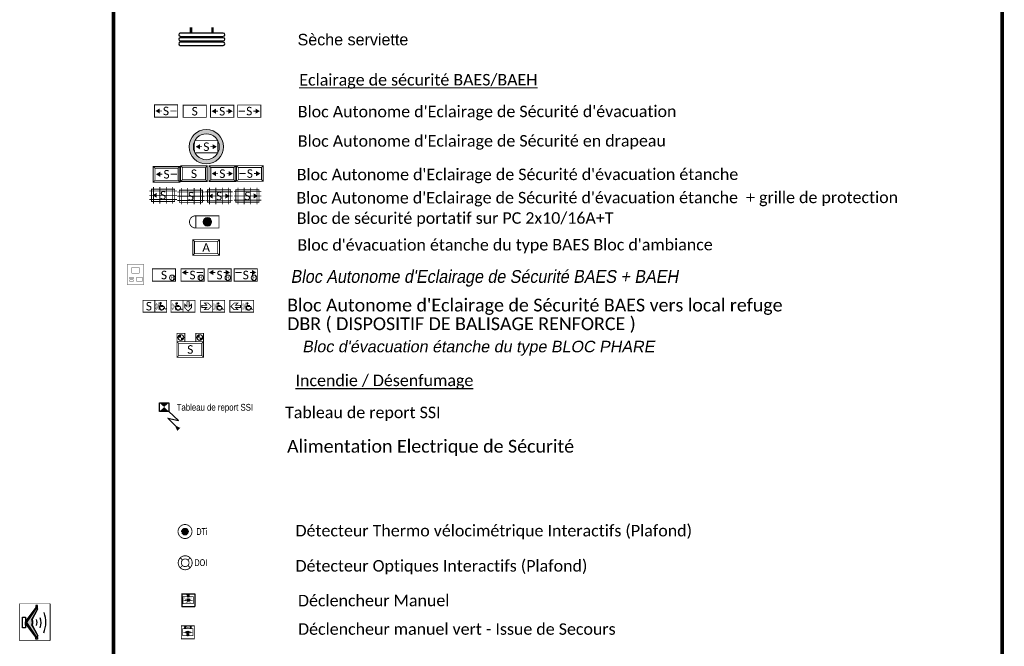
# Model space of a CAD drawing. Extents: x -24342 to 73038, y -9656 to 30949.
# Tile 5 of 118: x -4137 to -2982, y -3581 to -2846. Entities that reach past the tile are written whole.
import ezdxf
from ezdxf.enums import TextEntityAlignment as Align

# ---------------------------------------------------------------- set-up
doc = ezdxf.new("R2010")
doc.units = 0
doc.set_wipeout_variables(frame=1)
doc.linetypes.add('ACAD_ISO12W100', pattern=[21, 12, -3, 0, -3, 0, -3])
doc.linetypes.add('CACHEX2', pattern=[19.05, 12.7, -6.35])
doc.layers.get('0').update_dxf_attribs({"color": 250})
doc.layers.add('2_INCENDIE', color=30, linetype='Continuous')
doc.layers.add('EL2_Chauffage', color=6, linetype='Continuous')
for name, color, linetype, lineweight in [('EL8_ECL_SECU', 72, 'Continuous', 5), ('EL8_ECL_SECU DBR', 200, 'Continuous', 5), ('EL8_ECL_SECU H', 23, 'Continuous', 5)]:
    doc.layers.add(name, color=color, linetype=linetype, lineweight=lineweight)
doc.styles.add('ARIAL NARROW', font='ARIALN.TTF', dxfattribs={"height": 8})
doc.styles.add('LEGENDE', font='arial.ttf', dxfattribs={"oblique": 10, "height": 15})
doc.styles.add('rt', font='romant.shx', dxfattribs={"width": 0.8})
doc.styles.get("Standard").update_dxf_attribs({"font": 'calibri.ttf'})

# ---------------------------------------------------------------- blocks, each defined once
blk = doc.blocks.new('BAES_S_E_F')
at = {"const_width": 1}
for points in [[(-15.6, 0), (15.6, 0), (15.6, 18.4), (-15.6, 18.4)], [(-13.6, 2), (13.6, 2), (13.6, 16.4), (-13.6, 16.4)]]:
    blk.add_lwpolyline(points, close=True, dxfattribs=at)
for points in [[(-13.6, 16.4), (-15.6, 18.4)], [(13.6, 16.4), (15.6, 18.4)], [(-13.6, 2), (-15.6, 0)], [(-9.9, 9.2), (-4.9, 9.2)], [(9.9, 9.2), (4.9, 9.2)], [(15.6, 0), (13.6, 2)]]:
    blk.add_lwpolyline(points, dxfattribs=at)
at = {"flags": 128}
for points in [[(-7.4, 9.2, 2, 2, 0), (-7.4, 9.2, 6, 0, 0), (-12.4, 9.2, 0, 0, 0)], [(7.4, 9.2, 2, 2, 0), (7.4, 9.2, 6, 0, 0), (12.4, 9.2, 0, 0, 0)]]:
    blk.add_lwpolyline(points, format="xyseb", dxfattribs=at)
blk.add_text('S', height=10).set_placement((0, 9.2), align=Align.MIDDLE_CENTER)
blk = doc.blocks.new('BAES_S_E_F-GAUCHE')
at = {"const_width": 1}
for points in [[(-15.6, -9.2), (15.6, -9.2), (15.6, 9.2), (-15.6, 9.2)], [(-13.6, -7.2), (13.6, -7.2), (13.6, 7.2), (-13.6, 7.2)]]:
    blk.add_lwpolyline(points, close=True, dxfattribs=at)
for points in [[(-13.6, 7.2), (-15.6, 9.2)], [(-9.9, 0), (-4.9, 0)], [(12.4, 0), (4.9, 0)], [(13.6, 7.2), (15.6, 9.2)], [(-13.6, -7.2), (-15.6, -9.2)], [(15.6, -9.2), (13.6, -7.2)]]:
    blk.add_lwpolyline(points, dxfattribs=at)
at = {"flags": 128}
blk.add_lwpolyline([(-7.4, 0, 2, 2, 0), (-7.4, 0, 6, 0, 0), (-12.4, 0, 0, 0, 0)], format="xyseb", dxfattribs=at)
blk.add_text('S', height=10).set_placement((0, 0), align=Align.MIDDLE_CENTER)
blk = doc.blocks.new('BAES_S_E_F-DROITE')
at = {"const_width": 1}
for points in [[(-15.6, 0), (15.6, 0), (15.6, 18.4), (-15.6, 18.4)], [(-13.6, 2), (13.6, 2), (13.6, 16.4), (-13.6, 16.4)]]:
    blk.add_lwpolyline(points, close=True, dxfattribs=at)
for points in [[(-13.6, 16.4), (-15.6, 18.4)], [(13.6, 16.4), (15.6, 18.4)], [(-13.6, 2), (-15.6, 0)], [(-12.4, 9.2), (-4.9, 9.2)], [(9.9, 9.2), (4.9, 9.2)], [(15.6, 0), (13.6, 2)]]:
    blk.add_lwpolyline(points, dxfattribs=at)
at = {"flags": 128}
blk.add_lwpolyline([(7.4, 9.2, 2, 2, 0), (7.4, 9.2, 6, 0, 0), (12.4, 9.2, 0, 0, 0)], format="xyseb", dxfattribs=at)
blk.add_text('S', height=10).set_placement((0, 9.2), align=Align.MIDDLE_CENTER)
blk = doc.blocks.new('BAES_S_E')
at = {"const_width": 1}
for points in [[(-15.6, -9.2), (15.6, -9.2), (15.6, 9.2), (-15.6, 9.2)], [(-13.6, -7.2), (13.6, -7.2), (13.6, 7.2), (-13.6, 7.2)]]:
    blk.add_lwpolyline(points, close=True, dxfattribs=at)
for points in [[(-13.6, 7.2), (-15.6, 9.2)], [(13.6, 7.2), (15.6, 9.2)], [(-13.6, -7.2), (-15.6, -9.2)], [(15.6, -9.2), (13.6, -7.2)]]:
    blk.add_lwpolyline(points, dxfattribs=at)
blk.add_text('S', height=10).set_placement((0, 0), align=Align.MIDDLE_CENTER)
blk = doc.blocks.new('BAPI')
h = blk.add_hatch(color=256)
edge = h.paths.add_edge_path()
edge.add_arc((-12.5, 0.1), 4.96, 0, 360)
at = {"const_width": 1}
blk.add_lwpolyline([(-26.1, 7.2, 1.042871), (-26.1, -7.1, 2.063942)], format="xyb", dxfattribs=at)
blk.add_lwpolyline([(-26.1, -7.1), (1.1, -7.1), (1.1, 7.2), (-26.1, 7.2)], close=True, dxfattribs=at)
blk.add_circle((-12.5, 0.1), 4.96)
blk = doc.blocks.new('DM_Rouge_E')
h = blk.add_hatch(color=256)
edge = h.paths.add_edge_path()
edge.add_arc((0, 0), 1.45, 0, 360)
h = blk.add_hatch(color=256)
edge = h.paths.add_edge_path()
edge.add_spline(control_points=[(-0.1, 4.8), (-0.2, 4.8), (-0.3, 5.1), (-0.1, 5.6), (0.3, 6), (0.9, 7.3), (0.8, 6.6), (0.5, 5.6), (1.6, 7.5), (1.1, 6.4), (1, 6), (1, 5.4), (1, 4.7), (0.3, 4.6), (0, 4.7), (-0.1, 4.8)], knot_values=[0, 0, 0, 0, 0.254544, 0.76941, 1.512114, 2.499719, 2.780758, 3.353067, 4.431054, 4.995467, 5.57308, 5.96213, 6.663788, 7.290891, 7.684329, 7.684329, 7.684329, 7.684329], degree=3, periodic=0)
edge = h.paths.add_edge_path(flags=16)
edge.add_spline(control_points=[(0.2, 5), (0.2, 5.1), (0.2, 5.1), (0.2, 5.3), (0.3, 5.3), (0.5, 5.7), (0.5, 5.5), (0.4, 5.2), (0.6, 5.7), (0.5, 5.4), (0.5, 5.3), (0.5, 5.2), (0.5, 5), (0.3, 5), (0.3, 5), (0.2, 5)], knot_values=[0, 0, 0, 0, 0.063636, 0.192352, 0.378028, 0.62493, 0.69519, 0.838267, 1.107764, 1.248867, 1.39327, 1.490533, 1.665947, 1.822723, 1.921082, 1.921082, 1.921082, 1.921082], degree=3, periodic=0)
for p, q in [((-7.6, 7.6), (-7.6, -7.6)), ((-7.6, 7.6), (7.6, 7.6)), ((-1.6, 6.1), (0, 7)), ((-0.9, 6.1), (-1.6, 6.1)), ((-0.9, 6.1), (-0.9, 4.5)), ((-0.9, 4.5), (0.9, 4.5)), ((0.6, 6.7), (0, 7)), ((1, 6.5), (0.8, 6.6)), ((0.9, 4.5), (0.9, 5)), ((1.6, 6.1), (1.1, 6.4)), ((1.1, 6.1), (1.6, 6.1)), ((7.6, 7.6), (7.6, -7.6)), ((-7.6, -7.6), (7.6, -7.6))]:
    blk.add_line(p, q)
for points, const_width in [([(-7.6, -7.6), (7.6, -7.6), (7.6, 7.6), (-7.6, 7.6)], 1), ([(-6, -4.1), (6, -4.1), (6, 4.1), (-6, 4.1)], 0.781)]:
    blk.add_lwpolyline(points, close=True, dxfattribs=dict(const_width=const_width))
at = {"const_width": 0.781}
for points in [[(-3.3, 0), (-5.3, 0)], [(3.3, 0), (5.3, 0)]]:
    blk.add_lwpolyline(points, dxfattribs=at)
at = {"flags": 128}
for points in [[(-3.3, 0, 0.781, 0.781, 0), (-3.3, 0, 2.34, 0, 0), (-1.4, 0, 0, 0, 0)], [(3.3, 0, 0.781, 0.781, 0), (3.3, 0, 2.34, 0, 0), (1.4, 0, 0, 0, 0)]]:
    blk.add_lwpolyline(points, format="xyseb", dxfattribs=at)
blk.add_lwpolyline([(0.1, 5.8), (-0.3, 5.8), (-0.3, 4.5), (0.3, 4.5), (0.3, 4.6)])
blk.add_circle((0, 0), 1.45)
at = {"start_tangent": (-0.685163, 0.72839), "end_tangent": (-0.685163, 0.72839)}
for points in [[(-0.1, 4.8), (-0.2, 5), (-0.1, 5.5), (0.3, 6.1), (0.8, 6.9), (0.8, 6.7), (0.7, 6.1), (1.3, 7), (1.1, 6.5), (1, 5.9), (1, 5.5), (0.8, 4.8), (0.2, 4.6), (-0.1, 4.8)], [(0.2, 5), (0.2, 5.1), (0.2, 5.2), (0.3, 5.4), (0.5, 5.6), (0.5, 5.5), (0.4, 5.4), (0.6, 5.6), (0.5, 5.5), (0.5, 5.3), (0.5, 5.2), (0.5, 5.1), (0.3, 5), (0.2, 5)]]:
    blk.add_spline(points, degree=3, dxfattribs=at)
for s, p in [('ALARME INCENDIE', (0, 2.1)), ('APPUYER ICI', (0, -3.1))]:
    blk.add_text(s, height=0.823).set_placement(p, align=Align.CENTER)
blk = doc.blocks.new('BAES_S_S_F')
at = {"flags": 128}
for points in [[(-7.4, 0, 2, 2, 0), (-7.4, 0, 6, 0, 0), (-12.4, 0, 0, 0, 0)], [(7.4, 0, 2, 2, 0), (7.4, 0, 6, 0, 0), (12.4, 0, 0, 0, 0)]]:
    blk.add_lwpolyline(points, format="xyseb", dxfattribs=at)
at = {"const_width": 1}
blk.add_lwpolyline([(-13.6, -7.2), (13.6, -7.2), (13.6, 7.2), (-13.6, 7.2)], close=True, dxfattribs=at)
for points in [[(-9.9, 0), (-4.9, 0)], [(9.9, 0), (4.9, 0)]]:
    blk.add_lwpolyline(points, dxfattribs=at)
blk.add_text('S', height=10).set_placement((0, 0), align=Align.MIDDLE_CENTER)
blk = doc.blocks.new('BAES_S')
at = {"const_width": 1}
blk.add_lwpolyline([(-13.6, -7.2), (13.6, -7.2), (13.6, 7.2), (-13.6, 7.2)], close=True, dxfattribs=at)
blk.add_text('S', height=10).set_placement((0, 0), align=Align.MIDDLE_CENTER)
blk = doc.blocks.new('BAES_S_S_F-DROITE')
at = {"const_width": 1}
blk.add_lwpolyline([(-13.6, -7.2), (13.6, -7.2), (13.6, 7.2), (-13.6, 7.2)], close=True, dxfattribs=at)
for points in [[(-12.4, 0), (-4.9, 0)], [(9.9, 0), (4.9, 0)]]:
    blk.add_lwpolyline(points, dxfattribs=at)
at = {"flags": 128}
blk.add_lwpolyline([(7.4, 0, 2, 2, 0), (7.4, 0, 6, 0, 0), (12.4, 0, 0, 0, 0)], format="xyseb", dxfattribs=at)
blk.add_text('S', height=10).set_placement((0, 0), align=Align.MIDDLE_CENTER)
blk = doc.blocks.new('BAES_S_S_F-GAUCHE')
at = {"flags": 128}
blk.add_lwpolyline([(-7.4, 0, 2, 2, 0), (-7.4, 0, 6, 0, 0), (-12.4, 0, 0, 0, 0)], format="xyseb", dxfattribs=at)
at = {"const_width": 1}
blk.add_lwpolyline([(-13.6, -7.2), (13.6, -7.2), (13.6, 7.2), (-13.6, 7.2)], close=True, dxfattribs=at)
for points in [[(-9.9, 0), (-4.9, 0)], [(12.4, 0), (4.9, 0)]]:
    blk.add_lwpolyline(points, dxfattribs=at)
blk.add_text('S', height=10).set_placement((0, 0), align=Align.MIDDLE_CENTER)
blk = doc.blocks.new('BAES_S_S_G')
at = {"linetype": 'CACHEX2', "ltscale": 0.2, "const_width": 1}
for points in [[(-16, 5), (16.1, 5)], [(-16, 0), (16.1, 0)], [(-11.2, -9.7), (-11.2, 9.7)], [(-3.8, -9.7), (-3.8, 9.7)], [(3.8, -9.7), (3.8, 9.7)], [(11.2, -9.7), (11.2, 9.7)], [(-16, -5), (16.1, -5)]]:
    blk.add_lwpolyline(points, dxfattribs=at)
at = {"const_width": 1}
blk.add_lwpolyline([(-13.6, -7.2), (13.6, -7.2), (13.6, 7.2), (-13.6, 7.2)], close=True, dxfattribs=at)
blk.add_text('S', height=10).set_placement((0, 0), align=Align.MIDDLE_CENTER)
blk = doc.blocks.new('BAES_S_S_F_G')
at = {"linetype": 'CACHEX2', "ltscale": 0.2, "const_width": 1}
for points in [[(-16, 5), (16.1, 5)], [(-16, 0), (16.1, 0)], [(-11.2, -9.7), (-11.2, 9.7)], [(-3.8, -9.7), (-3.8, 9.7)], [(3.8, -9.7), (3.8, 9.7)], [(11.2, -9.7), (11.2, 9.7)], [(-16, -5), (16.1, -5)]]:
    blk.add_lwpolyline(points, dxfattribs=at)
at = {"flags": 128}
for points in [[(-7.4, 0, 2, 2, 0), (-7.4, 0, 6, 0, 0), (-12.4, 0, 0, 0, 0)], [(7.4, 0, 2, 2, 0), (7.4, 0, 6, 0, 0), (12.4, 0, 0, 0, 0)]]:
    blk.add_lwpolyline(points, format="xyseb", dxfattribs=at)
at = {"const_width": 1}
blk.add_lwpolyline([(-13.6, -7.2), (13.6, -7.2), (13.6, 7.2), (-13.6, 7.2)], close=True, dxfattribs=at)
for points in [[(-9.9, 0), (-4.9, 0)], [(9.9, 0), (4.9, 0)]]:
    blk.add_lwpolyline(points, dxfattribs=at)
blk.add_text('S', height=10).set_placement((0, 0), align=Align.MIDDLE_CENTER)
blk = doc.blocks.new('BAES_S_S_F-DROITE_G')
at = {"linetype": 'CACHEX2', "ltscale": 0.2, "const_width": 1}
for points in [[(-16, 5), (16.1, 5)], [(-16, 0), (16.1, 0)], [(-11.2, -9.7), (-11.2, 9.7)], [(-3.8, -9.7), (-3.8, 9.7)], [(3.8, -9.7), (3.8, 9.7)], [(11.2, -9.7), (11.2, 9.7)], [(-16, -5), (16.1, -5)]]:
    blk.add_lwpolyline(points, dxfattribs=at)
at = {"const_width": 1}
blk.add_lwpolyline([(-13.6, -7.2), (13.6, -7.2), (13.6, 7.2), (-13.6, 7.2)], close=True, dxfattribs=at)
for points in [[(-12.4, 0), (-4.9, 0)], [(9.9, 0), (4.9, 0)]]:
    blk.add_lwpolyline(points, dxfattribs=at)
at = {"flags": 128}
blk.add_lwpolyline([(7.4, 0, 2, 2, 0), (7.4, 0, 6, 0, 0), (12.4, 0, 0, 0, 0)], format="xyseb", dxfattribs=at)
blk.add_text('S', height=10).set_placement((0, 0), align=Align.MIDDLE_CENTER)
blk = doc.blocks.new('BAES_S_S_F-GAUCHE_G')
at = {"linetype": 'CACHEX2', "ltscale": 0.2, "const_width": 1}
for points in [[(-16, 5), (16.1, 5)], [(-16, 0), (16.1, 0)], [(-11.2, -9.7), (-11.2, 9.7)], [(-3.8, -9.7), (-3.8, 9.7)], [(3.8, -9.7), (3.8, 9.7)], [(11.2, -9.7), (11.2, 9.7)], [(-16, -5), (16.1, -5)]]:
    blk.add_lwpolyline(points, dxfattribs=at)
at = {"flags": 128}
blk.add_lwpolyline([(-7.4, 0, 2, 2, 0), (-7.4, 0, 6, 0, 0), (-12.4, 0, 0, 0, 0)], format="xyseb", dxfattribs=at)
at = {"const_width": 1}
blk.add_lwpolyline([(-13.6, -7.2), (13.6, -7.2), (13.6, 7.2), (-13.6, 7.2)], close=True, dxfattribs=at)
for points in [[(-9.9, 0), (-4.9, 0)], [(12.4, 0), (4.9, 0)]]:
    blk.add_lwpolyline(points, dxfattribs=at)
blk.add_text('S', height=10).set_placement((0, 0), align=Align.MIDDLE_CENTER)
blk = doc.blocks.new('Bloc drapeau')
h = blk.add_hatch(color=256)
h.dxf.hatch_style = 1
h.paths.add_polyline_path([(20.2, 0, 1), (-20.2, 0, 1)])
h.paths.add_polyline_path([(-15.2, 0, -1), (15.2, 0, -1)], flags=16)
at = {"flags": 128}
for points in [[(-7.4, 0, 2, 2, 0), (-7.4, 0, 6, 0, 0), (-12.4, 0, 0, 0, 0)], [(7.4, 0, 2, 2, 0), (7.4, 0, 6, 0, 0), (12.4, 0, 0, 0, 0)]]:
    blk.add_lwpolyline(points, format="xyseb", dxfattribs=at)
at = {"const_width": 1}
blk.add_lwpolyline([(-13.6, -7.2), (13.6, -7.2), (13.6, 7.2), (-13.6, 7.2)], close=True, dxfattribs=at)
for points in [[(-9.9, 0), (-4.9, 0)], [(9.9, 0), (4.9, 0)]]:
    blk.add_lwpolyline(points, dxfattribs=at)
for radius in [20.2, 15.2]:
    blk.add_circle((0, 0), radius)
blk.add_text('S', height=10, rotation=0.0492).set_placement((0, 0), align=Align.MIDDLE_CENTER)
blk = doc.blocks.new('EL_INC_AGS')
blk.add_lwpolyline([(-3.2, 22), (32, 22), (32, -21.1), (-3.2, -21.1)], close=True)
at = {"width": 0.8, "flags": 1}
blk.add_attdef('TYPE1', text='', height=8, dxfattribs=at).set_placement((-5, 0), align=Align.MIDDLE_RIGHT)
blk.add_wipeout([(-3.2, 22), (32, 22), (32, -21.1), (-3.2, -21.1)])
h = blk.add_hatch(color=0)
h.dxf.hatch_style = 1
h.paths.add_polyline_path([(10.9, 3.8, -0.009888), (11, 3.5), (17.6, 15.3, 0.34109), (17.3, 16.9, -0.548815), (17.6, 18.2), (17.6, 20.1), (15.7, 20.1), (15.7, 17.6), (5.1, 3.5), (5.1, 3.5), (5.1, -0.2), (5.1, -3.1), (5.1, -3.1), (15.7, -17.2), (15.7, -19.7), (17.6, -19.7), (17.6, -17.8, -0.548815), (17.3, -16.5, 0.34109), (17.6, -14.8), (11, -3, 0.184571), (11, 3.5, 0.00959)])
at = {"color": 0}
for p, q in [((17.1, 18.4), (5.1, 0.6)), ((17.1, -18), (5.1, -0.2))]:
    blk.add_line(p, q, dxfattribs=at)
for points in [[(17.8, 20.1), (15.7, 20.1), (15.7, 17.6), (5.1, 3.5), (3.6, 3.5), (3.6, -0.2)], [(17.8, -19.7), (15.7, -19.7), (15.7, -17.2), (5.1, -3.1), (3.6, -3.1), (3.6, 0.6)], [(5.1, 3.5), (5.1, -0.2)], [(5.1, -3.1), (5.1, 0.6)]]:
    blk.add_lwpolyline(points, dxfattribs=at)
for points in [[(11, 3.5), (17.6, 15.3, 0.34109), (17.3, 16.9, -0.548815), (17.6, 18.2), (17.6, 20.1)], [(11.3, 3.5), (17.8, 15.3, 0.34109), (17.6, 16.9, -0.548815), (17.8, 18.2), (17.8, 20.1)], [(24.9, -12.1, 0.194815), (25.4, 11.7)], [(10.9, 3.8, -0.194815), (11, -3.1)], [(10.9, -3.4, 0.194815), (11, 3.5)], [(11.1, 3.8, -0.194815), (11.3, -3.1)], [(11.1, -3.4, 0.194815), (11.3, 3.5)], [(16.4, -3.4, 0.194815), (16.5, 3.5)], [(20.6, -6.2, 0.194815), (20.8, 5.6)], [(11, -3.1), (17.6, -14.8, -0.34109), (17.3, -16.5, 0.548815), (17.6, -17.8), (17.6, -19.7)], [(11.3, -3.1), (17.8, -14.8, -0.34109), (17.6, -16.5, 0.548815), (17.8, -17.8), (17.8, -19.7)]]:
    blk.add_lwpolyline(points, format="xyb", dxfattribs=at)
blk.add_lwpolyline([(0, 6.1), (3.6, 6.1), (3.6, -6.1), (0, -6.1)], close=True, dxfattribs=at)
blk = doc.blocks.new('*U99')
at = {"width": 0.8, "flags": 1}
blk.add_attdef('TYPE1', text='', height=8, dxfattribs=at).set_placement((-5, 0), align=Align.MIDDLE_RIGHT)
at = {"width": 0.8}
blk.add_attdef('TYPE2', text='', height=8, dxfattribs=at).set_placement((20.2, 0), align=Align.MIDDLE_LEFT)
blk.add_wipeout([(0, 7.6), (15.2, 7.6), (15.2, -7.6), (0, -7.6)])
h = blk.add_hatch(color=92)
h.paths.add_polyline_path([(5.1, 6.6, 1), (4.6, 6.6, 0.284109), (4.8, 6.4), (4.8, 6.4, 0.453781)])
h.paths.add_polyline_path([(5, 6.3), (4.8, 6.4, -0.082778), (4.8, 6.4), (4.6, 6.4), (4, 6.4), (3.8, 6), (3.9, 5.9), (4.1, 6.3), (4.5, 6.3), (4.2, 5.7), (4.2, 5.2), (3.7, 5.1), (3.7, 4.9), (4.4, 5.1), (4.4, 5.5), (4.9, 5.2), (4.9, 4.7), (5.1, 4.7), (5.1, 5.3), (4.6, 5.5), (4.8, 6), (4.8, 5.7), (5.3, 5.7), (5.3, 5.9), (5, 5.9)])
h = blk.add_hatch(color=92)
edge = h.paths.add_edge_path()
edge.add_arc((7.6, 0), 1.45, 0, 360)
blk.add_hatch(color=92).paths.add_polyline_path([(10.4, 6.9), (10.4, 4.9), (11.4, 4.9), (11.4, 6.9)])
at = {"color": 92}
for p, q in [((4.2, 5.2), (3.7, 5.1)), ((3.7, 5.1), (3.7, 4.9)), ((3.7, 4.9), (4.4, 5.1)), ((4, 6.4), (3.8, 6)), ((3.8, 6), (3.9, 5.9)), ((3.9, 5.9), (4.1, 6.3)), ((4.6, 6.4), (4, 6.4)), ((4.1, 6.3), (4.5, 6.3)), ((4.5, 6.3), (4.2, 5.7)), ((4.2, 5.7), (4.2, 5.2)), ((4.4, 5.5), (4.9, 5.2)), ((4.4, 5.1), (4.4, 5.5)), ((5, 6.3), (4.6, 6.4)), ((4.6, 5.5), (4.8, 6)), ((5.1, 5.3), (4.6, 5.5)), ((4.8, 6), (4.8, 5.7)), ((4.8, 5.7), (5.3, 5.7)), ((4.9, 5.2), (4.9, 4.7)), ((4.9, 4.7), (5.1, 4.7)), ((5, 5.9), (5, 6.3)), ((5.3, 5.9), (5, 5.9)), ((5.1, 4.7), (5.1, 5.3)), ((5.3, 5.7), (5.3, 5.9)), ((10.4, 6.9), (10.4, 4.9)), ((11.4, 6.9), (10.4, 6.9)), ((10.4, 4.9), (11.4, 4.9)), ((11.4, 4.9), (11.4, 6.9)), ((6.9, -3.3), (6.9, -2.5)), ((6.9, -2.5), (7.1, -2.5)), ((7.1, -3.6), (6.9, -3.3)), ((7.1, -1.5), (7.4, -1.5)), ((7.1, -3), (7.1, -1.5)), ((7.1, -3.6), (8.1, -3.6)), ((7.4, -1.5), (7.4, -2.7)), ((7.4, -2.1), (7.5, -2)), ((7.5, -2), (7.6, -2)), ((7.6, -2), (7.6, -2.7)), ((7.6, -2.1), (7.9, -2.1)), ((7.6, -2.7), (7.6, -2.1)), ((7.9, -2.1), (7.9, -2.5)), ((7.9, -2.3), (8.2, -2.3)), ((7.9, -2.5), (7.9, -2.3)), ((8.1, -3.6), (8.2, -3.5)), ((8.2, -2.3), (8.2, -3.5))]:
    blk.add_line(p, q, dxfattribs=at)
for points, const_width in [([(0, -7.6), (15.2, -7.6), (15.2, 7.6), (0, 7.6)], 1), ([(1.6, -4.1), (13.7, -4.1), (13.7, 4.1), (1.6, 4.1)], 0.781)]:
    blk.add_lwpolyline(points, close=True, dxfattribs=dict(at, const_width=const_width))
for points, const_width in [([(4.3, 0), (2.4, 0)], 0.781), ([(7.6, 5.9), (6.4, 5.9)], 0.25), ([(10.9, 0), (12.9, 0)], 0.781)]:
    blk.add_lwpolyline(points, dxfattribs=dict(at, const_width=const_width))
at = {"color": 92, "flags": 128}
for points in [[(4.3, 0, 0.781, 0.781, 0), (4.3, 0, 2.34, 0, 0), (6.3, 0, 0, 0, 0)], [(7.6, 5.9, 0.5, 0.5, 0), (7.6, 5.9, 1.5, 0, 0), (8.9, 5.9, 0, 0, 0)], [(10.9, 0, 0.781, 0.781, 0), (10.9, 0, 2.34, 0, 0), (9, 0, 0, 0, 0)]]:
    blk.add_lwpolyline(points, format="xyseb", dxfattribs=at)
at = {"color": 92}
for centre, radius in [((4.9, 6.6), 0.231), ((7.6, 0), 1.45)]:
    blk.add_circle(centre, radius, dxfattribs=at)
blk = doc.blocks.new('EL_INC_DOI')
at = {"const_width": 1}
for points in [[(-8.2, 0, 1.001878), (8.2, 0, 1)], [(-4.5, 0, 1), (4.5, 0, 1)]]:
    blk.add_lwpolyline(points, format="xyb", close=True, dxfattribs=at)
for points in [[(-5.8, 5.8), (-3.2, 3.2)], [(5.8, 5.8), (3.2, 3.2)], [(-3.2, -3.2), (-5.8, -5.8)], [(3.2, -3.2), (5.8, -5.8)]]:
    blk.add_lwpolyline(points, dxfattribs=at)
at = {"width": 0.8}
blk.add_attdef('DOI', text='', height=8, dxfattribs=at).set_placement((20.8, 0.1), align=Align.MIDDLE_CENTER)
blk = doc.blocks.new('EL_INC_DTI')
h = blk.add_hatch()
h.set_pattern_fill('AR-PARQ1', color=256, scale=0.00512, style=0)
h.set_pattern_definition([(90, (-192.3556, -1265.2369), (-1.560576, 1.560576), [1.560576, -1.560576]), (90, (-192.0955, -1265.2369), (-1.560576, 1.560576), [1.560576, -1.560576]), (90, (-191.8354, -1265.2369), (-1.560576, 1.560576), [1.560576, -1.560576]), (90, (-191.5753, -1265.2369), (-1.560576, 1.560576), [1.560576, -1.560576]), (90, (-191.3152, -1265.2369), (-1.560576, 1.560576), [1.560576, -1.560576]), (90, (-191.0551, -1265.2369), (-1.560576, 1.560576), [1.560576, -1.560576]), (90, (-190.795, -1265.2369), (-1.560576, 1.560576), [1.560576, -1.560576]), (0, (-192.3556, -1263.6763), (1.560576, -1.560576), [1.560576, -1.560576]), (0, (-192.3556, -1263.4162), (1.560576, -1.560576), [1.560576, -1.560576]), (0, (-192.3556, -1263.1562), (1.560576, -1.560576), [1.560576, -1.560576]), (0, (-192.3556, -1262.896), (1.560576, -1.560576), [1.560576, -1.560576]), (0, (-192.3556, -1262.636), (1.560576, -1.560576), [1.560576, -1.560576]), (0, (-192.3556, -1262.3759), (1.560576, -1.560576), [1.560576, -1.560576]), (0, (-192.3556, -1262.1158), (1.560576, -1.560576), [1.560576, -1.560576])])
edge = h.paths.add_edge_path()
edge.add_arc((0, 0), 3.92, 0, 360)
h = blk.add_hatch(color=256)
edge = h.paths.add_edge_path()
edge.add_arc((0, 0), 3.92, 0, 360)
at = {"const_width": 1}
blk.add_lwpolyline([(-8.2, 0, 1.001878), (8.2, 0, 1)], format="xyb", close=True, dxfattribs=at)
at = {"insert": (13.2, 0), "char_height": 8, "attachment_point": 4}
blk.add_mtext_dynamic_manual_height_columns('{\\W0.8;DTi}', width=8.88, gutter_width=12.5, heights=[0], dxfattribs=at)
at = {"width": 0.8, "flags": 1}
blk.add_attdef('TYPE1', text='', height=8, dxfattribs=at).set_placement((-13.2, 0), align=Align.MIDDLE_RIGHT)
blk = doc.blocks.new('seche serviette')
at = {"const_width": 3}
for points in [[(0, -6.7), (0, 0)], [(25.2, -6.7), (25.2, 0)], [(0, -12), (0, -10.4)], [(25.2, -12), (25.2, -10.4)], [(0, -17.4), (0, -15.8)], [(25.2, -17.4), (25.2, -15.8)]]:
    blk.add_lwpolyline(points, dxfattribs=at)
for points in [[(37.8, -6.7), (-12.6, -6.7)], [(-12.6, -10.4), (37.8, -10.4)], [(37.8, -12), (-12.6, -12)], [(-12.6, -15.8), (37.8, -15.8)], [(37.8, -17.4), (-12.6, -17.4)], [(-12.6, -21.1), (37.8, -21.1)]]:
    blk.add_lwpolyline(points)
for centre, start, end in [((-12.6, -8.5), 90, 270), ((37.8, -8.5), 270, 90), ((-12.6, -13.9), 90, 270), ((-12.6, -19.2), 90, 270), ((37.8, -13.9), 270, 90), ((37.8, -19.2), 270, 90)]:
    blk.add_arc(centre, 1.86, start, end)
blk = doc.blocks.new('*U130')
for p, q in [((0, 5.1), (11, 5.1)), ((0, -5.1), (0, 5.1)), ((11, 5.1), (11, -5.1)), ((11, -5.1), (0, -5.1)), ((22.3, -15.9), (11, -5.1)), ((9.9, -12.9), (22.3, -15.9)), ((22.9, -26.1), (9.9, -12.9))]:
    blk.add_line(p, q)
at = {"const_width": 0.5}
blk.add_lwpolyline([(11, -5.1), (11, 5.1), (0, 5.1), (0, -5.1)], close=True, dxfattribs=at)
blk.add_lwpolyline([(11, -5.1), (22.3, -15.9), (9.9, -12.9), (22.7, -26.2)], dxfattribs=at)
blk.add_lwpolyline([(18.1, -21.4, 0, 5, 0), (22.7, -26.2, 5, 5, 0)], format="xyseb")
blk.add_solid([(0, 5.1), (11, 5.1), (11, -5.1), (0, -5.1)])
at = {"style": 'rt', "width": 0.8, "flags": 4}
blk.add_attdef('TYPE', (23.7, -5.2), '', height=12, dxfattribs=at)
blk = doc.blocks.new('EL_SEC_BAES-H_SS')
at = {"ltscale": 2.25, "const_width": 1}
blk.add_lwpolyline([(-13.6, -7.2), (13.6, -7.2), (13.6, 7.2), (-13.6, 7.2)], close=True, dxfattribs=at)
at = {"ltscale": 2.25}
blk.add_circle((9.7, -3.2), 3.18, dxfattribs=at)
for s, height, p in [('S', 10, (0, 0)), ('H', 4, (9.7, -3.3))]:
    blk.add_text(s, height=height, dxfattribs=at).set_placement(p, align=Align.MIDDLE_CENTER)
blk = doc.blocks.new('BAES_A_E')
at = {"ltscale": 2.25, "const_width": 1}
for points in [[(-15.6, -9.2), (15.6, -9.2), (15.6, 9.2), (-15.6, 9.2)], [(-13.6, -7.2), (13.6, -7.2), (13.6, 7.2), (-13.6, 7.2)]]:
    blk.add_lwpolyline(points, close=True, dxfattribs=at)
for points in [[(-13.6, 7.2), (-15.6, 9.2)], [(13.6, 7.2), (15.6, 9.2)], [(-13.6, -7.2), (-15.6, -9.2)], [(15.6, -9.2), (13.6, -7.2)]]:
    blk.add_lwpolyline(points, dxfattribs=at)
at = {"ltscale": 2.25}
blk.add_text('A', height=10, dxfattribs=at).set_placement((0, 0), align=Align.MIDDLE_CENTER)
blk = doc.blocks.new('EL_SEC_DBR_SS')
for p, q in [((6.1, 10.6), (7, 6.6)), ((6.5, 7.8), (6.6, 7.4)), ((6.7, 7.9), (9.6, 7.9)), ((7, 6.6), (10.8, 6.7)), ((11.1, 4.7), (10.7, 4.8)), ((10.8, 6.7), (12, 3.5)), ((12, 3.5), (13.3, 3.8))]:
    blk.add_line(p, q)
at = {"const_width": 0.855}
blk.add_lwpolyline([(-14, 14), (14, 14), (14, 0), (-14, 0)], close=True, dxfattribs=at)
for points in [[(0, 14), (0, 0)], [(4.8, 11.5), (4.8, 2.5)]]:
    blk.add_lwpolyline(points, dxfattribs=at)
blk.add_lwpolyline([(6.4, 9.9), (6.6, 9.8), (6.9, 9.8), (7.1, 9.8), (7.3, 10), (7.5, 10.1), (7.6, 10.3), (7.6, 10.6), (7.6, 10.8), (7.5, 11), (7.3, 11.2), (7.1, 11.3), (6.9, 11.3), (6.6, 11.3), (6.4, 11.2), (6.3, 11), (6.2, 10.8), (6.1, 10.6), (6.2, 10.3), (6.3, 10.1)], close=True)
for radius, start in [(2.98, 125.6794), (2.53, 130.0028)]:
    blk.add_arc((8.2, 5.4), radius, start, 346.1071)
for points in [[(0.3, 7.6), (1.8, 10.8), (2.3, 10.4)], [(0.3, 5.6), (1.8, 2.5), (2.3, 2.8)], [(0.6, 7.3), (3.5, 9.3), (3, 9.7)], [(0.6, 5.9), (3.5, 3.9), (3, 3.5)], [(0.9, 6.9), (4.2, 7.9), (3.9, 8.4)], [(0.9, 6.3), (4.2, 5.3), (3.9, 4.8)], [(1, 6.6), (4.5, 6.3), (4.5, 6.9)]]:
    blk.add_solid(points)
blk.add_text('S', height=10, rotation=0.0492).set_placement((-7, 7), align=Align.MIDDLE_CENTER)
blk = doc.blocks.new('*U138')
for p, q in [((-7.9, 10.4), (-7, 6.5)), ((-7.5, 7.7), (-7.4, 7.2)), ((-7.2, 7.7), (-4.4, 7.7)), ((-7, 6.5), (-3.2, 6.5)), ((-2.9, 4.5), (-3.3, 4.6)), ((-3.2, 6.5), (-2, 3.3)), ((-2, 3.3), (-0.6, 3.6))]:
    blk.add_line(p, q)
for points, const_width in [([(-14, 14), (14, 14), (14, 0), (-14, 0)], 0.855), ([(6, 1.2), (9.9, 5.1), (9.9, 9.2), (7.3, 6.6), (7.3, 12.4), (6, 12.4), (4.7, 12.4), (4.7, 6.6), (2.1, 9.2), (2.1, 5.1)], 1)]:
    blk.add_lwpolyline(points, close=True, dxfattribs=dict(const_width=const_width))
for points, const_width in [([(0, 14), (0, 0)], 0.855), ([(-9.2, 11.3), (-9.2, 2.3)], 0.427)]:
    blk.add_lwpolyline(points, dxfattribs=dict(const_width=const_width))
blk.add_lwpolyline([(-7.6, 9.8), (-7.3, 9.6), (-7.1, 9.6), (-6.9, 9.6), (-6.7, 9.8), (-6.5, 9.9), (-6.4, 10.1), (-6.4, 10.4), (-6.4, 10.6), (-6.5, 10.8), (-6.7, 11), (-6.9, 11.1), (-7.1, 11.1), (-7.3, 11.1), (-7.6, 11), (-7.7, 10.8), (-7.8, 10.6), (-7.9, 10.4), (-7.8, 10.1), (-7.7, 9.9)], close=True)
for radius, start in [(2.98, 125.6794), (2.53, 130.0028)]:
    blk.add_arc((-5.8, 5.2), radius, start, 346.1071)
for points in [[(-13.7, 7.4), (-12.2, 10.6), (-11.7, 10.2)], [(-13.7, 5.4), (-12.2, 2.3), (-11.7, 2.6)], [(-13.3, 7.1), (-10.5, 9.1), (-11, 9.5)], [(-13.3, 5.7), (-10.5, 3.7), (-11, 3.3)], [(-13.1, 6.7), (-9.8, 7.7), (-10, 8.2)], [(-13.1, 6.1), (-9.8, 5.1), (-10, 4.6)], [(-13, 6.4), (-9.5, 6.1), (-9.5, 6.7)]]:
    blk.add_solid(points)
blk = doc.blocks.new('EL_SEC_DBR_FD')
for p, q in [((5.8, 10.4), (6.8, 6.5)), ((6.2, 7.7), (6.3, 7.2)), ((6.5, 7.7), (9.3, 7.7)), ((6.8, 6.5), (10.5, 6.5)), ((10.8, 4.5), (10.4, 4.6)), ((10.5, 6.5), (11.7, 3.3)), ((11.7, 3.3), (13.1, 3.6))]:
    blk.add_line(p, q)
for points, const_width in [([(-14, 14), (14, 14), (14, 0), (-14, 0)], 0.855), ([(-1.6, 6.8), (-5.5, 10.7), (-9.6, 10.7), (-7, 8), (-12.8, 8), (-12.8, 6.8), (-12.8, 5.5), (-7, 5.5), (-9.6, 2.9), (-5.5, 2.9)], 1)]:
    blk.add_lwpolyline(points, close=True, dxfattribs=dict(const_width=const_width))
for points, const_width in [([(0, 14), (0, 0)], 0.855), ([(4.5, 11.3), (4.5, 2.3)], 0.427)]:
    blk.add_lwpolyline(points, dxfattribs=dict(const_width=const_width))
blk.add_lwpolyline([(6.2, 9.8), (6.4, 9.7), (6.6, 9.6), (6.8, 9.7), (7, 9.8), (7.2, 9.9), (7.3, 10.1), (7.4, 10.4), (7.3, 10.6), (7.2, 10.8), (7, 11), (6.8, 11.1), (6.6, 11.1), (6.4, 11.1), (6.2, 11), (6, 10.8), (5.9, 10.6), (5.8, 10.4), (5.9, 10.1), (6, 9.9)], close=True)
for radius, start in [(2.98, 125.6794), (2.53, 130.0028)]:
    blk.add_arc((7.9, 5.2), radius, start, 346.1071)
for points in [[(0, 7.4), (1.5, 10.6), (2, 10.2)], [(0, 5.4), (1.5, 2.3), (2, 2.7)], [(0.4, 7.1), (3.2, 9.2), (2.7, 9.5)], [(0.4, 5.7), (3.2, 3.7), (2.7, 3.3)], [(0.6, 6.7), (4, 7.7), (3.7, 8.2)], [(0.6, 6.1), (4, 5.1), (3.7, 4.6)], [(0.7, 6.4), (4.2, 6.1), (4.2, 6.7)]]:
    blk.add_solid(points)
blk = doc.blocks.new('EL_SEC_DBR_FG')
for p, q in [((5.8, 10.4), (6.8, 6.5)), ((6.2, 7.7), (6.3, 7.2)), ((6.5, 7.7), (9.3, 7.7)), ((6.8, 6.5), (10.5, 6.5)), ((10.8, 4.5), (10.4, 4.6)), ((10.5, 6.5), (11.7, 3.3)), ((11.7, 3.3), (13.1, 3.6))]:
    blk.add_line(p, q)
for points, const_width in [([(-14, 14), (14, 14), (14, 0), (-14, 0)], 0.855), ([(-12.7, 6.8), (-8.8, 2.9), (-4.7, 2.9), (-7.3, 5.5), (-1.5, 5.5), (-1.5, 6.8), (-1.5, 8), (-7.3, 8), (-4.7, 10.7), (-8.8, 10.7)], 1)]:
    blk.add_lwpolyline(points, close=True, dxfattribs=dict(const_width=const_width))
for points, const_width in [([(0, 14), (0, 0)], 0.855), ([(4.5, 11.3), (4.5, 2.3)], 0.427)]:
    blk.add_lwpolyline(points, dxfattribs=dict(const_width=const_width))
blk.add_lwpolyline([(6.2, 9.8), (6.4, 9.7), (6.6, 9.6), (6.8, 9.7), (7, 9.8), (7.2, 9.9), (7.3, 10.1), (7.4, 10.4), (7.3, 10.6), (7.2, 10.8), (7, 11), (6.8, 11.1), (6.6, 11.1), (6.4, 11.1), (6.2, 11), (6, 10.8), (5.9, 10.6), (5.8, 10.4), (5.9, 10.1), (6, 9.9)], close=True)
for radius, start in [(2.98, 125.6794), (2.53, 130.0028)]:
    blk.add_arc((7.9, 5.2), radius, start, 346.1071)
for points in [[(0, 7.4), (1.5, 10.6), (2, 10.2)], [(0, 5.4), (1.5, 2.3), (2, 2.7)], [(0.4, 7.1), (3.2, 9.2), (2.7, 9.5)], [(0.4, 5.7), (3.2, 3.7), (2.7, 3.3)], [(0.6, 6.7), (4, 7.7), (3.7, 8.2)], [(0.6, 6.1), (4, 5.1), (3.7, 4.6)], [(0.7, 6.4), (4.2, 6.1), (4.2, 6.7)]]:
    blk.add_solid(points)
blk = doc.blocks.new('EL_SEC_BAES-H_FG')
at = {"ltscale": 2.25, "flags": 128}
blk.add_lwpolyline([(-7.4, 3, 2, 2, 0), (-7.4, 3, 6, 0, 0), (-12.4, 3, 0, 0, 0)], format="xyseb", dxfattribs=at)
at = {"ltscale": 2.25, "const_width": 1}
blk.add_lwpolyline([(-13.6, -7.2), (13.6, -7.2), (13.6, 7.2), (-13.6, 7.2)], close=True, dxfattribs=at)
for points in [[(-9.9, 3), (-4.9, 3)], [(12.4, 3), (4.9, 3)]]:
    blk.add_lwpolyline(points, dxfattribs=at)
at = {"ltscale": 2.25}
blk.add_circle((9.7, -3.2), 3.18, dxfattribs=at)
for s, height, p in [('S', 10, (0, 0)), ('H', 4, (9.7, -3.3))]:
    blk.add_text(s, height=height, dxfattribs=at).set_placement(p, align=Align.MIDDLE_CENTER)
blk = doc.blocks.new('EL_SEC_BAES-H_GD')
at = {"ltscale": 2.25, "flags": 128}
for points in [[(-7.4, 3, 2, 2, 0), (-7.4, 3, 6, 0, 0), (-12.4, 3, 0, 0, 0)], [(7.4, 3, 2, 2, 0), (7.4, 3, 6, 0, 0), (12.4, 3, 0, 0, 0)]]:
    blk.add_lwpolyline(points, format="xyseb", dxfattribs=at)
at = {"ltscale": 2.25, "const_width": 1}
blk.add_lwpolyline([(-13.6, -7.2), (13.6, -7.2), (13.6, 7.2), (-13.6, 7.2)], close=True, dxfattribs=at)
for points in [[(-9.9, 3), (-4.9, 3)], [(9.9, 3), (4.9, 3)]]:
    blk.add_lwpolyline(points, dxfattribs=at)
at = {"ltscale": 2.25}
blk.add_circle((9.7, -3.2), 3.18, dxfattribs=at)
for s, height, p in [('S', 10, (0, 0)), ('H', 4, (9.7, -3.3))]:
    blk.add_text(s, height=height, dxfattribs=at).set_placement(p, align=Align.MIDDLE_CENTER)
blk = doc.blocks.new('EL_SEC_BAES-H_FD')
at = {"ltscale": 2.25, "const_width": 1}
blk.add_lwpolyline([(-13.6, -7.2), (13.6, -7.2), (13.6, 7.2), (-13.6, 7.2)], close=True, dxfattribs=at)
for points in [[(-12.4, 3), (-4.9, 3)], [(9.9, 3), (4.9, 3)]]:
    blk.add_lwpolyline(points, dxfattribs=at)
at = {"ltscale": 2.25, "flags": 128}
blk.add_lwpolyline([(7.4, 3, 2, 2, 0), (7.4, 3, 6, 0, 0), (12.4, 3, 0, 0, 0)], format="xyseb", dxfattribs=at)
at = {"ltscale": 2.25}
blk.add_circle((9.7, -3.2), 3.18, dxfattribs=at)
for s, height, p in [('S', 10, (0, 0)), ('H', 4, (9.7, -3.3))]:
    blk.add_text(s, height=height, dxfattribs=at).set_placement(p, align=Align.MIDDLE_CENTER)
blk = doc.blocks.new('EL_ACC_CTRL')
at = {"ltscale": 2.25, "const_width": 0.375}
for points in [[(0, 11.7), (19.3, 11.7), (19.3, -11.7), (0, -11.7)], [(5.2, 8.1), (14.1, 8.1), (14.1, 1.3), (5.2, 1.3)], [(3.1, -3.1), (6.9, -3.1), (6.9, -5), (3.1, -5)], [(3.1, -6.3), (6.9, -6.3), (6.9, -8.2), (3.1, -8.2)], [(11.1, -3.1), (17.5, -3.1), (17.5, -8.2), (11.1, -8.2)]]:
    blk.add_lwpolyline(points, close=True, dxfattribs=at)
at = {"ltscale": 2.25, "width": 0.8, "flags": 1}
blk.add_attdef('TYPE1', text='', height=8, dxfattribs=at).set_placement((-5, 0), align=Align.MIDDLE_RIGHT)
at = {"ltscale": 2.25, "width": 0.8}
blk.add_attdef('TYPE2', text='', height=8, dxfattribs=at).set_placement((24.3, 0), align=Align.MIDDLE_LEFT)
blk = doc.blocks.new('BAES_AUTONOME')
at = {"linetype": 'ACAD_ISO12W100'}
h = blk.add_hatch(color=256, dxfattribs=at)
h.dxf.hatch_style = 1
h.paths.add_polyline_path([(-11.1, 26.6, 0.414214), (-14.4, 23.2, 0.004033), (-14.4, 23.2), (-11.1, 23.2)])
h.paths.add_polyline_path([(-7.7, 23.2), (-11.1, 23.2), (-11.1, 19.9, 0.409496)])
h = blk.add_hatch(color=256, dxfattribs=at)
h.dxf.hatch_style = 1
h.paths.add_polyline_path([(11.1, 26.6, 0.414214), (7.7, 23.2, 0.004033), (7.7, 23.2), (11.1, 23.2)])
h.paths.add_polyline_path([(14.4, 23.2), (11.1, 23.2), (11.1, 19.9, 0.409496)])
at = {"const_width": 1}
for points in [[(-15.6, 18.4), (-6.5, 18.4), (-6.5, 28.1), (-15.6, 28.1)], [(6.5, 18.4), (15.6, 18.4), (15.6, 28.1), (6.5, 28.1)], [(-15.6, 0), (15.6, 0), (15.6, 18.4), (-15.6, 18.4)], [(-13.6, 2), (13.6, 2), (13.6, 16.4), (-13.6, 16.4)]]:
    blk.add_lwpolyline(points, close=True, dxfattribs=at)
for points in [[(-13.6, 16.4), (-15.6, 18.4)], [(13.6, 16.4), (15.6, 18.4)], [(-13.6, 2), (-15.6, 0)], [(15.6, 0), (13.6, 2)]]:
    blk.add_lwpolyline(points, dxfattribs=at)
for centre in [(-11.1, 23.2), (11.1, 23.2)]:
    blk.add_circle(centre, 3.35)
blk.add_text('S', height=10).set_placement((0, 9.2), align=Align.MIDDLE_CENTER)

msp = doc.modelspace()

# ---------------------------------------------------------------- linework, layer by layer
at = {"color": 3, "ltscale": 100, "const_width": 4.5}
msp.add_lwpolyline([(-4027.4, -6213.3), (-2984.3, -6212.4), (-2983.9, -906.2), (-4027, -907.1)], close=True, dxfattribs=at)

# ---------------------------------------------------------------- block references
at = {"layer": '2_INCENDIE'}
ref = msp.add_blockref('*U130', (-3973.2, -3300.5), dxfattribs=at)
ref.add_attrib('TYPE', 'Tableau de report SSI', (-3953, -3304.8), dxfattribs={"layer": '0', "height": 8, "style": 'ARIAL NARROW'})
for name, p in [('EL_INC_DTI', (-3943.2, -3446.6)), ('DM_Rouge_E', (-3939.4, -3527.2)), ('EL_INC_AGS', (-4134, -3553.4))]:
    msp.add_blockref(name, p, dxfattribs=at)
ref = msp.add_blockref('EL_INC_DOI', (-3943, -3483.3), dxfattribs=at)
ref.add_attrib('DOI', 'DOI', dxfattribs={"layer": '0', "height": 8, "width": 0.8}).set_placement((-3924.6, -3483.1), align=Align.MIDDLE_CENTER)
at = {"layer": 'EL2_Chauffage'}
msp.add_blockref('seche serviette', (-3936.1, -2854.9), dxfattribs=at)
at = {"layer": 'EL8_ECL_SECU'}
for name, p in [('BAES_S_S_F-GAUCHE', (-3965.5, -2952.9)), ('BAES_S', (-3931.8, -2953.2)), ('BAES_S_S_F', (-3899.6, -2953.2)), ('BAES_S_S_F-DROITE', (-3867.8, -2953.1)), ('Bloc drapeau', (-3918.2, -2994.9)), ('BAES_S_E_F-GAUCHE', (-3964.9, -3027.2)), ('BAES_S_E', (-3932.7, -3026.6)), ('BAES_S_E_F', (-3899.4, -3035.7)), ('BAES_S_E_F-DROITE', (-3867.1, -3035.6)), ('BAES_S_S_F-GAUCHE_G', (-3968.9, -3051.9)), ('BAES_S_S_G', (-3936.3, -3053)), ('BAES_S_S_F_G', (-3903.2, -3052.8)), ('BAES_S_S_F-DROITE_G', (-3869.9, -3052.7)), ('BAPI', (-3904.4, -3083.2)), ('BAES_AUTONOME', (-3937, -3242.1))]:
    msp.add_blockref(name, p, dxfattribs=at)
at = {"layer": 'EL8_ECL_SECU', "ltscale": 2.25}
msp.add_blockref('BAES_A_E', (-3918.4, -3113.2), dxfattribs=at)
at = {"layer": 'EL8_ECL_SECU DBR', "ltscale": 2.25}
for name, p in [('EL_SEC_DBR_SS', (-3978.6, -3189.1)), ('*U138', (-3945.6, -3189.1)), ('EL_SEC_DBR_FD', (-3910.7, -3189.1)), ('EL_SEC_DBR_FG', (-3876.6, -3189.1))]:
    msp.add_blockref(name, p, dxfattribs=at)
at = {"layer": 'EL8_ECL_SECU H', "ltscale": 2.25}
for name, p in [('EL_ACC_CTRL', (-4011, -3144.8)), ('EL_SEC_BAES-H_SS', (-3967.9, -3145.5)), ('EL_SEC_BAES-H_FG', (-3934.4, -3145.5)), ('EL_SEC_BAES-H_GD', (-3902.7, -3145.5)), ('EL_SEC_BAES-H_FD', (-3871.9, -3145.5))]:
    msp.add_blockref(name, p, dxfattribs=at)

# ---------------------------------------------------------------- texts
at = {"layer": '2_INCENDIE'}
for s, p in [('%%UIncendie / Désenfumage', (-3813.5, -3269.3)), ('Déclencheur Manuel', (-3810.6, -3527.7))]:
    msp.add_text(s, height=13.5, rotation=0.0492, dxfattribs=at).set_placement(p, align=Align.MIDDLE_LEFT)
for s, p in [('Tableau de report SSI', (-3825.8, -3306.8)), ('Détecteur Thermo vélocimétrique Interactifs (Plafond)', (-3813.5, -3445.6)), ('Détecteur Optiques Interactifs (Plafond)', (-3813.5, -3486.9)), ('Déclencheur manuel vert - Issue de Secours', (-3810.5, -3561.1))]:
    msp.add_text(s, height=13.5, dxfattribs=at).set_placement(p, align=Align.MIDDLE_LEFT)
at = {"layer": '2_INCENDIE', "insert": (-3823.4, -3348.4), "char_height": 15, "width": 432.464, "attachment_point": 4}
msp.add_mtext('Alimentation Electrique de Sécurité', dxfattribs=at)
at = {"layer": 'EL2_Chauffage', "insert": (-3811.1, -2862.4), "char_height": 13.5, "attachment_point": 1, "rotation": 0.0492}
msp.add_mtext_dynamic_manual_height_columns('{\\f@Arial Unicode MS|b0|i0|c0|p34;Sèche serviette }', width=221.271, gutter_width=45, heights=[0], dxfattribs=at)
at = {"layer": 'EL8_ECL_SECU'}
for s, p in [('%%UEclairage de sécurité BAES/BAEH', (-3809.1, -2916.4)), ("Bloc Autonome d'Eclairage de Sécurité d'évacuation ", (-3810.8, -2953.7)), ("Bloc Autonome d'Eclairage de Sécurité en drapeau ", (-3810.8, -2988.2)), ("Bloc Autonome d'Eclairage de Sécurité d'évacuation étanche", (-3812.1, -3027.6)), ("Bloc Autonome d'Eclairage de Sécurité d'évacuation étanche  + grille de protection", (-3812.4, -3054.9)), ('Bloc de sécurité portatif sur PC 2x10/16A+T', (-3812.1, -3078.8)), ("Bloc d'évacuation étanche du type BAES Bloc d'ambiance", (-3811.3, -3110.2))]:
    msp.add_text(s, height=13.5, rotation=0.0492, dxfattribs=at).set_placement(p, align=Align.MIDDLE_LEFT)
at = {"layer": 'EL8_ECL_SECU', "style": 'LEGENDE', "oblique": 10}
msp.add_text("Bloc d'évacuation étanche du type BLOC PHARE", height=13.5, rotation=359.99, dxfattribs=at).set_placement((-3805.6, -3229.4), align=Align.MIDDLE_LEFT)
at = {"layer": 'EL8_ECL_SECU DBR', "ltscale": 2.25}
for s, p in [("Bloc Autonome d'Eclairage de Sécurité BAES vers local refuge", (-3823.3, -3180.8)), ('DBR ( DISPOSITIF DE BALISAGE RENFORCE )', (-3823.3, -3202.7))]:
    msp.add_text(s, height=15, rotation=360, dxfattribs=at).set_placement(p, align=Align.MIDDLE_LEFT)
at = {"layer": 'EL8_ECL_SECU H', "ltscale": 2.25, "style": 'LEGENDE', "oblique": 10, "width": 0.9}
msp.add_text("Bloc Autonome d'Eclairage de Sécurité BAES + BAEH", height=15, dxfattribs=at).set_placement((-3819.3, -3147.2), align=Align.MIDDLE_LEFT)

# ---------------------------------------------------------------- next in the draw order: block references
at = {"layer": '2_INCENDIE'}
msp.add_blockref('*U99', (-3947.5, -3564.9), dxfattribs=at)

doc.saveas('drawing.dxf')
